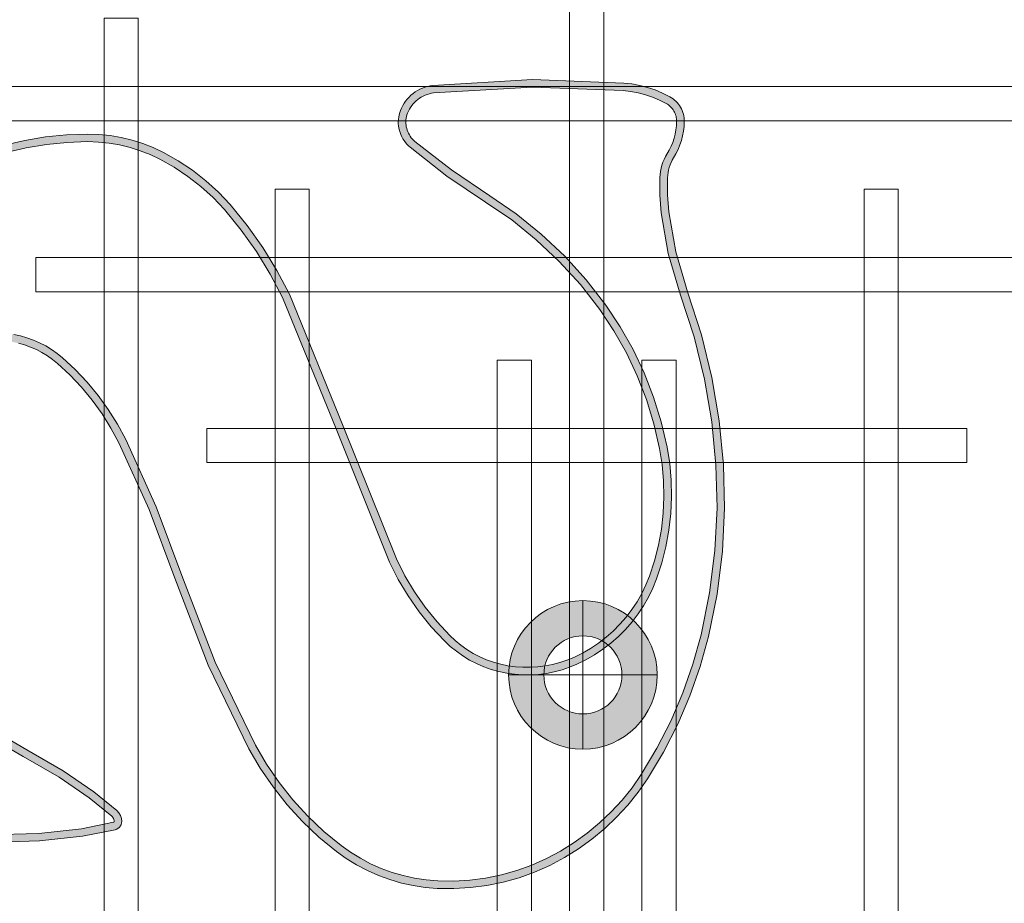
# Model space of a CAD drawing. Header units: millimetres. Extents: x -1097 to 37269, y -9172 to 9131.
# Tile 18 of 36: x 3221 to 3735, y -103 to 358. Entities that reach past the tile are written whole.
import ezdxf
from ezdxf.enums import TextEntityAlignment as Align

# ---------------------------------------------------------------- set-up
doc = ezdxf.new("R2010")
doc.units = ezdxf.units.MM
doc.layers.add('Ceiling', color=14, linetype='Continuous', lineweight=9)
doc.layers.add('Lighting (Ceiling)', color=160, linetype='Continuous', lineweight=15)
doc.layers.add('LIGHTING', color=6, linetype='Continuous', lineweight=20, true_color=0xff00ff)
doc.layers.add('RCP LAYOUT', color=9, linetype='Continuous', true_color=0x808080)
doc.styles.get("Standard").update_dxf_attribs({"font": 'arial.ttf'})

# ---------------------------------------------------------------- blocks, each defined once
blk = doc.blocks.new('cl')
at = {"layer": 'Lighting (Ceiling)'}
h = blk.add_hatch(color=0, dxfattribs=at)
h.dxf.hatch_style = 1
h.paths.add_polyline_path([(1.533, 0.03, 1), (-1.533, 0.03, 1)])
h.paths.add_polyline_path([(-0.806, 0.03, -1), (0.806, 0.03, -1)], flags=16)
at = {"layer": 'Lighting (Ceiling)', "color": 0}
for p, q in [((0, 1.562), (0, -1.503)), ((-1.533, 0.03), (1.533, 0.03))]:
    blk.add_line(p, q, dxfattribs=at)
for radius in [1.533, 0.806]:
    blk.add_circle((0, 0.03), radius, dxfattribs=at)
at = {"color": 0}
blk.add_attdef('NAME', text='', height=5, dxfattribs=at).set_placement((0.838, 2.713), align=Align.MIDDLE_CENTER)
blk = doc.blocks.new('A$Cbacd199c')
at = {"layer": 'LIGHTING', "ltscale": 0.25}
h = blk.add_hatch(color=256, dxfattribs=at)
h.dxf.hatch_style = 1
h.paths.add_polyline_path([(3562.62, 296.45), (3563.18, 298.61), (3563.59, 300.8), (3563.85, 303.01), (3563.96, 305.24), (3563.95, 305.95), (3563.89, 306.66), (3563.78, 307.37), (3563.62, 308.06), (3563.42, 308.75), (3563.17, 309.41), (3562.87, 310.07), (3562.54, 310.7), (3562.16, 311.3), (3561.73, 311.88), (3561.27, 312.43), (3560.78, 312.95), (3560.25, 313.44), (3559.68, 313.89), (3559.09, 314.3), (3558.48, 314.67), (3554.97, 316.46), (3551.34, 317.98), (3547.61, 319.25), (3543.79, 320.24), (3539.92, 320.96), (3536, 321.39), (3488.57, 323.18), (3436.87, 320.14), (3435.79, 319.97), (3434.68, 319.73), (3433.59, 319.4), (3432.52, 319.01), (3431.48, 318.54), (3430.48, 318.01), (3429.51, 317.41), (3428.6, 316.74), (3427.72, 316.02), (3426.9, 315.24), (3426.14, 314.4), (3425.44, 313.52), (3424.8, 312.59), (3424.22, 311.62), (3423.71, 310.61), (3423.27, 309.57), (3422.98, 308.72), (3422.75, 307.85), (3422.58, 306.96), (3422.46, 306.06), (3422.42, 305.16), (3422.43, 304.26), (3422.5, 303.36), (3422.64, 302.47), (3422.84, 301.58), (3423.1, 300.72), (3423.42, 299.87), (3423.79, 299.05), (3424.23, 298.25), (3424.71, 297.48), (3425.25, 296.75), (3425.84, 296.06), (3426.47, 295.41), (3427.15, 294.8), (3446.18, 279.94), (3466.31, 266.34), (3480.08, 256.94), (3493.19, 246.41), (3505.42, 234.91), (3516.72, 222.49), (3527, 209.25), (3534.51, 197.91), (3541.18, 186.08), (3547, 173.82), (3551.91, 161.17), (3555.91, 148.2), (3558.96, 135), (3560.33, 126.37), (3561.12, 117.67), (3561.31, 108.94), (3560.91, 100.22), (3559.92, 91.54), (3558.34, 82.95), (3556.19, 74.48), (3553.47, 66.18), (3551.51, 61.35), (3549.24, 56.65), (3546.66, 52.12), (3543.79, 47.77), (3540.63, 43.61), (3537.19, 39.67), (3533.51, 35.97), (3529.58, 32.52), (3525.44, 29.33), (3521.08, 26.42), (3516.55, 23.81), (3511.85, 21.49), (3507.99, 19.9), (3504.04, 18.57), (3500, 17.5), (3495.9, 16.7), (3491.76, 16.17), (3487.59, 15.92), (3483.42, 15.94), (3479.25, 16.24), (3475.11, 16.82), (3471.06, 17.66), (3467.07, 18.77), (3463.17, 20.16), (3459.38, 21.81), (3455.7, 23.71), (3452.17, 25.86), (3448.8, 28.25), (3445.59, 30.86), (3442.58, 33.68), (3435.7, 41.08), (3429.37, 48.93), (3423.6, 57.21), (3418.43, 65.87), (3413.87, 74.89), (3386, 144.54), (3357.91, 213.21), (3351.53, 225.4), (3344.31, 237.19), (3336.3, 248.46), (3327.54, 259.17), (3321.64, 265.42), (3315.28, 271.21), (3308.5, 276.51), (3301.34, 281.29), (3293.83, 285.53), (3288.77, 287.92), (3283.56, 289.97), (3278.21, 291.66), (3272.76, 292.98), (3267.23, 293.93), (3261.65, 294.5), (3256.04, 294.69), (3245.28, 294.33), (3234.57, 293.27), (3223.95, 291.49), (3213.48, 289.01), (3203.2, 285.85), (3193.16, 282.02), (3186.82, 279.08), (3180.73, 275.69), (3174.9, 271.86), (3169.37, 267.63), (3164.17, 263), (3159.33, 258.01), (3154.86, 252.68), (3150.8, 247.04), (3145.95, 239.18), (3141.63, 231.01), (3137.87, 222.58), (3134.69, 213.91), (3132.09, 205.06), (3130.09, 196.05), (3128.71, 186.93), (3126.29, 157.87), (3125.85, 128.71), (3127.41, 99.52), (3130.61, 61.24), (3133.54, 22.64), (3135.85, -11.26), (3136.89, -32.27), (3137.4, -39.78), (3138.39, -47.14), (3139.87, -54.42), (3140.1, -55.27), (3140.39, -56.09), (3140.74, -56.89), (3141.14, -57.67), (3141.6, -58.42), (3142.1, -59.13), (3142.66, -59.81), (3143.26, -60.45), (3143.91, -61.05), (3144.59, -61.6), (3145.32, -62.1), (3146.08, -62.55), (3148.08, -63.57), (3150.15, -64.46), (3152.28, -65.21), (3154.45, -65.82), (3156.66, -66.28), (3158.89, -66.6), (3161.16, -66.77), (3204.06, -67.71), (3230.55, -66.92), (3252.75, -64.52), (3269.57, -61.12), (3269.63, -61.09), (3269.69, -61.05), (3269.74, -61.01), (3269.78, -60.96), (3269.82, -60.9), (3269.85, -60.85), (3269.87, -60.79), (3269.88, -60.73), (3269.88, -60.68), (3269.87, -60.42), (3269.85, -60.17), (3269.8, -59.92), (3269.74, -59.67), (3269.66, -59.43), (3269.57, -59.2), (3269.45, -58.97), (3269.33, -58.75), (3269.18, -58.54), (3269.02, -58.34), (3268.85, -58.15), (3268.67, -57.97), (3256.92, -48.31), (3241.18, -37.52), (3222.33, -26.66), (3211.95, -20.58), (3201.98, -13.63), (3192.59, -5.91), (3183.85, 2.51), (3172.08, 15.8), (3161.38, 29.96), (3151.83, 44.9), (3144.16, 59.35), (3137.72, 74.38), (3132.54, 89.88), (3131.39, 94.51), (3130.59, 99.2), (3130.13, 103.94), (3130.02, 108.7), (3130.27, 113.46), (3130.86, 118.18), (3131.81, 122.85), (3133.09, 127.43), (3134.64, 131.76), (3136.49, 135.97), (3138.64, 140.07), (3147.79, 154.43), (3158.95, 168.67), (3170.58, 180.51), (3173.66, 183.08), (3176.87, 185.39), (3180.24, 187.47), (3183.74, 189.3), (3187.37, 190.89), (3191.11, 192.21), (3194.93, 193.26), (3198.81, 194.04), (3202.75, 194.54), (3206.7, 194.77), (3210.28, 194.72), (3213.84, 194.44), (3217.38, 193.92), (3220.87, 193.17), (3224.31, 192.19), (3227.67, 190.98), (3230.94, 189.55), (3234.11, 187.9), (3237.16, 186.05), (3240.07, 184), (3242.84, 181.76), (3249.51, 175.58), (3255.76, 168.99), (3261.55, 162), (3266.86, 154.64), (3271.68, 146.96), (3275.97, 138.97), (3291.91, 103.83), (3305.37, 67.84), (3322.71, 22.66), (3343.78, -20.77), (3349.61, -30.74), (3356.15, -40.29), (3363.35, -49.36), (3371.18, -57.91), (3379.59, -65.89), (3388.55, -73.26), (3393.47, -76.78), (3398.63, -79.95), (3403.99, -82.78), (3409.53, -85.24), (3415.23, -87.33), (3421.06, -89.02), (3426.99, -90.33), (3432.99, -91.23), (3439.04, -91.73), (3447.43, -91.84), (3455.79, -91.35), (3464.1, -90.26), (3472.31, -88.58), (3480.38, -86.31), (3488.25, -83.47), (3495.9, -80.07), (3503.31, -76.14), (3510.44, -71.72), (3517.25, -66.82), (3523.7, -61.48), (3529.77, -55.72), (3535.44, -49.56), (3540.66, -43.04), (3545.43, -36.17), (3553.64, -22.45), (3560.91, -8.22), (3567.21, 6.47), (3572.5, 21.53), (3576.76, 36.91), (3581.18, 58.79), (3583.95, 80.93), (3585.06, 103.21), (3584.5, 125.52), (3582.28, 148.14), (3578.46, 170.56), (3573.06, 192.66), (3566.05, 214.5), (3559.59, 236.14), (3555.92, 257.5), (3555.25, 266.72), (3555.21, 275.9), (3555.32, 277.54), (3555.53, 279.16), (3555.84, 280.77), (3556.27, 282.36), (3556.79, 283.91), (3557.42, 285.43), (3558.15, 286.9), (3560.09, 290.25), (3561.07, 292.26), (3561.92, 294.33)], flags=16)
h.paths.add_polyline_path([(3560.07, 281.21), (3559.71, 279.87), (3559.45, 278.52), (3559.27, 277.16), (3559.18, 275.78), (3559.22, 266.87), (3559.86, 257.98), (3563.46, 237.05), (3569.84, 215.68), (3576.88, 193.74), (3582.35, 171.37), (3586.21, 148.67), (3588.47, 125.76), (3589.03, 103.16), (3587.91, 80.58), (3585.1, 58.15), (3580.63, 35.99), (3576.29, 20.34), (3570.91, 5.03), (3564.51, -9.9), (3557.12, -24.38), (3548.77, -38.33), (3543.85, -45.41), (3538.45, -52.15), (3532.6, -58.51), (3526.34, -64.45), (3519.67, -69.97), (3512.65, -75.02), (3505.29, -79.58), (3497.64, -83.64), (3489.73, -87.15), (3481.59, -90.09), (3473.25, -92.44), (3464.76, -94.18), (3456.17, -95.3), (3447.52, -95.81), (3438.85, -95.7), (3432.53, -95.18), (3426.27, -94.23), (3420.08, -92.87), (3413.99, -91.1), (3408.05, -88.92), (3402.26, -86.36), (3396.66, -83.4), (3391.28, -80.09), (3386.13, -76.41), (3376.96, -68.86), (3368.34, -60.69), (3360.33, -51.94), (3352.95, -42.65), (3346.26, -32.87), (3340.27, -22.64), (3319.06, 21.08), (3301.65, 66.43), (3288.24, 102.31), (3272.41, 137.21), (3268.24, 144.96), (3263.57, 152.43), (3258.41, 159.57), (3252.79, 166.35), (3246.72, 172.76), (3240.24, 178.75), (3237.68, 180.83), (3234.98, 182.73), (3232.16, 184.44), (3229.23, 185.96), (3226.2, 187.29), (3223.09, 188.41), (3219.91, 189.32), (3216.67, 190.02), (3213.4, 190.5), (3210.1, 190.76), (3206.79, 190.8), (3203.11, 190.59), (3199.46, 190.12), (3195.85, 189.4), (3192.3, 188.42), (3188.83, 187.19), (3185.46, 185.72), (3182.2, 184.02), (3179.07, 182.09), (3176.09, 179.94), (3173.28, 177.59), (3161.94, 166.05), (3151.03, 152.14), (3142.08, 138.08), (3140.07, 134.25), (3138.33, 130.29), (3136.87, 126.23), (3135.67, 121.92), (3134.78, 117.54), (3134.23, 113.11), (3134, 108.65), (3134.09, 104.18), (3134.52, 99.73), (3135.28, 95.33), (3136.36, 90.99), (3141.43, 75.79), (3147.75, 61.07), (3155.27, 46.9), (3164.65, 32.22), (3175.15, 18.32), (3186.72, 5.26), (3195.23, -2.95), (3204.38, -10.46), (3214.1, -17.24), (3224.32, -23.23), (3243.3, -34.16), (3259.31, -45.13), (3271.31, -55), (3271.7, -55.37), (3272.06, -55.77), (3272.39, -56.19), (3272.69, -56.63), (3272.95, -57.09), (3273.19, -57.57), (3273.39, -58.06), (3273.56, -58.57), (3273.69, -59.09), (3273.78, -59.61), (3273.84, -60.14), (3273.86, -60.67), (3273.85, -60.97), (3273.82, -61.26), (3273.77, -61.55), (3273.7, -61.84), (3273.61, -62.12), (3273.5, -62.4), (3273.38, -62.67), (3273.24, -62.93), (3273.08, -63.18), (3272.9, -63.42), (3272.71, -63.64), (3272.51, -63.86), (3272.29, -64.06), (3272.05, -64.24), (3271.81, -64.41), (3271.55, -64.56), (3271.29, -64.7), (3271.02, -64.82), (3270.73, -64.92), (3270.45, -65), (3253.36, -68.45), (3230.83, -70.89), (3204.08, -71.68), (3160.97, -70.74), (3158.46, -70.55), (3155.97, -70.19), (3153.5, -69.67), (3151.08, -69), (3148.71, -68.16), (3146.4, -67.17), (3144.16, -66.03), (3143.17, -65.44), (3142.22, -64.78), (3141.32, -64.06), (3140.47, -63.27), (3139.68, -62.43), (3138.94, -61.54), (3138.28, -60.6), (3137.68, -59.62), (3137.15, -58.59), (3136.69, -57.54), (3136.31, -56.45), (3136.01, -55.34), (3134.48, -47.8), (3133.45, -40.18), (3132.93, -32.51), (3131.88, -11.49), (3129.58, 22.35), (3126.65, 60.93), (3123.45, 99.25), (3121.88, 128.64), (3122.32, 158.07), (3124.76, 187.4), (3126.19, 196.78), (3128.24, 206.05), (3130.91, 215.16), (3134.19, 224.07), (3138.06, 232.75), (3142.5, 241.15), (3147.5, 249.24), (3151.73, 255.12), (3156.38, 260.67), (3161.42, 265.87), (3166.84, 270.69), (3172.6, 275.1), (3178.67, 279.09), (3185.02, 282.62), (3191.61, 285.68), (3201.9, 289.61), (3212.44, 292.85), (3223.17, 295.38), (3234.04, 297.2), (3245.01, 298.3), (3256.04, 298.66), (3261.92, 298.46), (3267.77, 297.86), (3273.56, 296.87), (3279.28, 295.49), (3284.88, 293.72), (3290.35, 291.57), (3295.66, 289.06), (3303.42, 284.68), (3310.83, 279.73), (3317.84, 274.25), (3324.42, 268.26), (3330.52, 261.79), (3339.45, 250.87), (3347.62, 239.38), (3354.98, 227.36), (3361.52, 214.89), (3389.68, 146.03), (3417.49, 76.53), (3421.91, 67.78), (3426.94, 59.36), (3432.54, 51.32), (3438.71, 43.68), (3445.39, 36.48), (3448.21, 33.85), (3451.2, 31.41), (3454.35, 29.18), (3457.65, 27.17), (3461.08, 25.4), (3464.63, 23.86), (3468.27, 22.56), (3472, 21.52), (3475.79, 20.73), (3479.67, 20.19), (3483.57, 19.91), (3487.48, 19.89), (3491.39, 20.13), (3495.27, 20.62), (3499.11, 21.37), (3502.89, 22.37), (3506.6, 23.62), (3510.21, 25.11), (3514.68, 27.31), (3518.99, 29.79), (3523.12, 32.56), (3527.06, 35.58), (3530.79, 38.86), (3534.29, 42.38), (3537.55, 46.12), (3540.55, 50.07), (3543.28, 54.2), (3545.73, 58.5), (3547.88, 62.96), (3549.74, 67.54), (3552.38, 75.59), (3554.46, 83.8), (3555.99, 92.12), (3556.95, 100.53), (3557.34, 108.99), (3557.15, 117.45), (3556.39, 125.88), (3555.06, 134.24), (3552.07, 147.17), (3548.16, 159.86), (3543.35, 172.24), (3537.66, 184.26), (3531.12, 195.84), (3523.77, 206.93), (3513.68, 219.94), (3502.59, 232.12), (3490.58, 243.42), (3477.72, 253.75), (3464.08, 263.05), (3443.84, 276.73), (3424.6, 291.75), (3423.72, 292.54), (3422.9, 293.39), (3422.13, 294.29), (3421.43, 295.24), (3420.8, 296.24), (3420.24, 297.27), (3419.75, 298.35), (3419.34, 299.45), (3419, 300.58), (3418.74, 301.73), (3418.56, 302.89), (3418.46, 304.06), (3418.44, 305.24), (3418.51, 306.41), (3418.65, 307.58), (3418.88, 308.74), (3419.18, 309.88), (3419.56, 310.99), (3420.11, 312.28), (3420.74, 313.53), (3421.45, 314.73), (3422.25, 315.88), (3423.12, 316.98), (3424.07, 318.02), (3425.08, 318.98), (3426.16, 319.88), (3427.3, 320.7), (3428.49, 321.45), (3429.73, 322.11), (3431.02, 322.69), (3432.34, 323.17), (3433.69, 323.57), (3435.06, 323.88), (3436.45, 324.09), (3488.53, 327.15), (3536.3, 325.35), (3540.5, 324.88), (3544.66, 324.12), (3548.74, 323.05), (3552.75, 321.7), (3556.64, 320.06), (3560.4, 318.15), (3561.25, 317.64), (3562.06, 317.08), (3562.83, 316.46), (3563.56, 315.79), (3564.24, 315.08), (3564.87, 314.32), (3565.45, 313.53), (3565.97, 312.69), (3566.44, 311.82), (3566.84, 310.93), (3567.19, 310.01), (3567.47, 309.07), (3567.68, 308.11), (3567.83, 307.14), (3567.92, 306.16), (3567.94, 305.18), (3567.81, 302.68), (3567.52, 300.2), (3567.06, 297.74), (3566.43, 295.32), (3565.64, 292.95), (3564.7, 290.63), (3563.59, 288.39), (3561.65, 285.02), (3561.04, 283.79), (3560.51, 282.51)])
at = {"layer": 'LIGHTING'}
for points in [[(3214.1, -17.24), (3224.32, -23.23), (3243.3, -34.16), (3259.31, -45.13), (3271.31, -55), (3271.7, -55.37), (3272.06, -55.77), (3272.39, -56.19), (3272.69, -56.63), (3272.95, -57.09), (3273.19, -57.57), (3273.39, -58.06), (3273.56, -58.57), (3273.69, -59.09), (3273.78, -59.61), (3273.84, -60.14), (3273.86, -60.67), (3273.85, -60.97), (3273.82, -61.26), (3273.77, -61.55), (3273.7, -61.84), (3273.61, -62.12), (3273.5, -62.4), (3273.38, -62.67), (3273.24, -62.93), (3273.08, -63.18), (3272.9, -63.42), (3272.71, -63.64), (3272.51, -63.86), (3272.29, -64.06), (3272.05, -64.24), (3271.81, -64.41), (3271.55, -64.56), (3271.29, -64.7), (3271.02, -64.82), (3270.73, -64.92), (3270.45, -65), (3253.36, -68.45), (3230.83, -70.89), (3204.08, -71.68)], [(3212.44, 292.85), (3223.17, 295.38), (3234.04, 297.2), (3245.01, 298.3), (3256.04, 298.66), (3261.92, 298.46), (3267.77, 297.86), (3273.56, 296.87), (3279.28, 295.49), (3284.88, 293.72), (3290.35, 291.57), (3295.66, 289.06), (3303.42, 284.68), (3310.83, 279.73), (3317.84, 274.25), (3324.42, 268.26), (3330.52, 261.79), (3339.45, 250.87), (3347.62, 239.38), (3354.98, 227.36), (3361.52, 214.89), (3389.68, 146.03), (3417.49, 76.53), (3421.91, 67.78), (3426.94, 59.36), (3432.54, 51.32), (3438.71, 43.68), (3445.39, 36.48), (3448.21, 33.85), (3451.2, 31.41), (3454.35, 29.18), (3457.65, 27.17), (3461.08, 25.4), (3464.63, 23.86), (3468.27, 22.56), (3472, 21.52), (3475.79, 20.73), (3479.67, 20.19), (3483.57, 19.91), (3487.48, 19.89), (3491.39, 20.13), (3495.27, 20.62), (3499.11, 21.37), (3502.89, 22.37), (3506.6, 23.62), (3510.21, 25.11), (3514.68, 27.31), (3518.99, 29.79), (3523.12, 32.56), (3527.06, 35.58), (3530.79, 38.86), (3534.29, 42.38), (3537.55, 46.12), (3540.55, 50.07), (3543.28, 54.2), (3545.73, 58.5), (3547.88, 62.96), (3549.74, 67.54), (3552.38, 75.59), (3554.46, 83.8), (3555.99, 92.12), (3556.95, 100.53), (3557.34, 108.99), (3557.15, 117.45), (3556.39, 125.88), (3555.06, 134.24), (3552.07, 147.17), (3548.16, 159.86), (3543.35, 172.24), (3537.66, 184.26), (3531.12, 195.84), (3523.77, 206.93), (3513.68, 219.94), (3502.59, 232.12), (3490.58, 243.42), (3477.72, 253.75), (3464.08, 263.05), (3443.84, 276.73), (3424.6, 291.75), (3423.72, 292.54), (3422.9, 293.39), (3422.13, 294.29), (3421.43, 295.24), (3420.8, 296.24), (3420.24, 297.27), (3419.75, 298.35), (3419.34, 299.45), (3419, 300.58), (3418.74, 301.73), (3418.56, 302.89), (3418.46, 304.06), (3418.44, 305.24), (3418.51, 306.41), (3418.65, 307.58), (3418.88, 308.74), (3419.18, 309.88), (3419.56, 310.99), (3420.11, 312.28), (3420.74, 313.53), (3421.45, 314.73), (3422.25, 315.88), (3423.12, 316.98), (3424.07, 318.02), (3425.08, 318.98), (3426.16, 319.88), (3427.3, 320.7), (3428.49, 321.45), (3429.73, 322.11), (3431.02, 322.69), (3432.34, 323.17), (3433.69, 323.57), (3435.06, 323.88), (3436.45, 324.09), (3488.53, 327.15), (3536.3, 325.35), (3540.5, 324.88), (3544.66, 324.12), (3548.74, 323.05), (3552.75, 321.7), (3556.64, 320.06), (3560.4, 318.15), (3561.25, 317.64), (3562.06, 317.08), (3562.83, 316.46), (3563.56, 315.79), (3564.24, 315.08), (3564.87, 314.32), (3565.45, 313.53), (3565.97, 312.69), (3566.44, 311.82), (3566.84, 310.93), (3567.19, 310.01), (3567.47, 309.07), (3567.68, 308.11), (3567.83, 307.14), (3567.92, 306.16), (3567.94, 305.18), (3567.81, 302.68), (3567.52, 300.2), (3567.06, 297.74), (3566.43, 295.32), (3565.64, 292.95), (3564.7, 290.63), (3563.59, 288.39), (3561.65, 285.02), (3561.04, 283.79), (3560.51, 282.51), (3560.07, 281.21), (3559.71, 279.87), (3559.45, 278.52), (3559.27, 277.16), (3559.18, 275.78), (3559.22, 266.87), (3559.86, 257.98), (3563.46, 237.05), (3569.84, 215.68), (3576.88, 193.74), (3582.35, 171.37), (3586.21, 148.67), (3588.47, 125.76), (3589.03, 103.16), (3587.91, 80.58), (3585.1, 58.15), (3580.63, 35.99), (3576.29, 20.34), (3570.91, 5.03), (3564.51, -9.9), (3557.12, -24.38), (3548.77, -38.33), (3543.85, -45.41), (3538.45, -52.15), (3532.6, -58.51), (3526.34, -64.45), (3519.67, -69.97), (3512.65, -75.02), (3505.29, -79.58), (3497.64, -83.64), (3489.73, -87.15), (3481.59, -90.09), (3473.25, -92.44), (3464.76, -94.18), (3456.17, -95.3), (3447.52, -95.81), (3438.85, -95.7), (3432.53, -95.18), (3426.27, -94.23), (3420.08, -92.87), (3413.99, -91.1), (3408.05, -88.92), (3402.26, -86.36), (3396.66, -83.4), (3391.28, -80.09), (3386.13, -76.41), (3376.96, -68.86), (3368.34, -60.69), (3360.33, -51.94), (3352.95, -42.65), (3346.26, -32.87), (3340.27, -22.64), (3319.06, 21.08), (3301.65, 66.43), (3288.24, 102.31), (3272.41, 137.21), (3268.24, 144.96), (3263.57, 152.43), (3258.41, 159.57), (3252.79, 166.35), (3246.72, 172.76), (3240.24, 178.75), (3237.68, 180.83), (3234.98, 182.73), (3232.16, 184.44), (3229.23, 185.96), (3226.2, 187.29), (3223.09, 188.41), (3219.91, 189.32)], [(3204.06, -67.71), (3230.55, -66.92), (3252.75, -64.52), (3269.57, -61.12), (3269.63, -61.09), (3269.69, -61.05), (3269.74, -61.01), (3269.78, -60.96), (3269.82, -60.9), (3269.85, -60.85), (3269.87, -60.79), (3269.88, -60.73), (3269.88, -60.68), (3269.87, -60.42), (3269.85, -60.17), (3269.8, -59.92), (3269.74, -59.67), (3269.66, -59.43), (3269.57, -59.2), (3269.45, -58.97), (3269.33, -58.75), (3269.18, -58.54), (3269.02, -58.34), (3268.85, -58.15), (3268.67, -57.97), (3256.92, -48.31), (3241.18, -37.52), (3222.33, -26.66), (3211.95, -20.58)], [(3217.38, 193.92), (3220.87, 193.17), (3224.31, 192.19), (3227.67, 190.98), (3230.94, 189.55), (3234.11, 187.9), (3237.16, 186.05), (3240.07, 184), (3242.84, 181.76), (3249.51, 175.58), (3255.76, 168.99), (3261.55, 162), (3266.86, 154.64), (3271.68, 146.96), (3275.97, 138.97), (3291.91, 103.83), (3305.37, 67.84), (3322.71, 22.66), (3343.78, -20.77), (3349.61, -30.74), (3356.15, -40.29), (3363.35, -49.36), (3371.18, -57.91), (3379.59, -65.89), (3388.55, -73.26), (3393.47, -76.78), (3398.63, -79.95), (3403.99, -82.78), (3409.53, -85.24), (3415.23, -87.33), (3421.06, -89.02), (3426.99, -90.33), (3432.99, -91.23), (3439.04, -91.73), (3447.43, -91.84), (3455.79, -91.35), (3464.1, -90.26), (3472.31, -88.58), (3480.38, -86.31), (3488.25, -83.47), (3495.9, -80.07), (3503.31, -76.14), (3510.44, -71.72), (3517.25, -66.82), (3523.7, -61.48), (3529.77, -55.72), (3535.44, -49.56), (3540.66, -43.04), (3545.43, -36.17), (3553.64, -22.45), (3560.91, -8.22), (3567.21, 6.47), (3572.5, 21.53), (3576.76, 36.91), (3581.18, 58.79), (3583.95, 80.93), (3585.06, 103.21), (3584.5, 125.52), (3582.28, 148.14), (3578.46, 170.56), (3573.06, 192.66), (3566.05, 214.5), (3559.59, 236.14), (3555.92, 257.5), (3555.25, 266.72), (3555.21, 275.9), (3555.32, 277.54), (3555.53, 279.16), (3555.84, 280.77), (3556.27, 282.36), (3556.79, 283.91), (3557.42, 285.43), (3558.15, 286.9), (3560.09, 290.25), (3561.07, 292.26), (3561.92, 294.33), (3562.62, 296.45), (3563.18, 298.61), (3563.59, 300.8), (3563.85, 303.01), (3563.96, 305.24), (3563.95, 305.95), (3563.89, 306.66), (3563.78, 307.37), (3563.62, 308.06), (3563.42, 308.75), (3563.17, 309.41), (3562.87, 310.07), (3562.54, 310.7), (3562.16, 311.3), (3561.73, 311.88), (3561.27, 312.43), (3560.78, 312.95), (3560.25, 313.44), (3559.68, 313.89), (3559.09, 314.3), (3558.48, 314.67), (3554.97, 316.46), (3551.34, 317.98), (3547.61, 319.25), (3543.79, 320.24), (3539.92, 320.96), (3536, 321.39), (3488.57, 323.18), (3436.87, 320.14), (3435.79, 319.97), (3434.68, 319.73), (3433.59, 319.4), (3432.52, 319.01), (3431.48, 318.54), (3430.48, 318.01), (3429.51, 317.41), (3428.6, 316.74), (3427.72, 316.02), (3426.9, 315.24), (3426.14, 314.4), (3425.44, 313.52), (3424.8, 312.59), (3424.22, 311.62), (3423.71, 310.61), (3423.27, 309.57), (3422.98, 308.72), (3422.75, 307.85), (3422.58, 306.96), (3422.46, 306.06), (3422.42, 305.16), (3422.43, 304.26), (3422.5, 303.36), (3422.64, 302.47), (3422.84, 301.58), (3423.1, 300.72), (3423.42, 299.87), (3423.79, 299.05), (3424.23, 298.25), (3424.71, 297.48), (3425.25, 296.75), (3425.84, 296.06), (3426.47, 295.41), (3427.15, 294.8), (3446.18, 279.94), (3466.31, 266.34), (3480.08, 256.94), (3493.19, 246.41), (3505.42, 234.91), (3516.72, 222.49), (3527, 209.25), (3534.51, 197.91), (3541.18, 186.08), (3547, 173.82), (3551.91, 161.17), (3555.91, 148.2), (3558.96, 135), (3560.33, 126.37), (3561.12, 117.67), (3561.31, 108.94), (3560.91, 100.22), (3559.92, 91.54), (3558.34, 82.95), (3556.19, 74.48), (3553.47, 66.18), (3551.51, 61.35), (3549.24, 56.65), (3546.66, 52.12), (3543.79, 47.77), (3540.63, 43.61), (3537.19, 39.67), (3533.51, 35.97), (3529.58, 32.52), (3525.44, 29.33), (3521.08, 26.42), (3516.55, 23.81), (3511.85, 21.49), (3507.99, 19.9), (3504.04, 18.57), (3500, 17.5), (3495.9, 16.7), (3491.76, 16.17), (3487.59, 15.92), (3483.42, 15.94), (3479.25, 16.24), (3475.11, 16.82), (3471.06, 17.66), (3467.07, 18.77), (3463.17, 20.16), (3459.38, 21.81), (3455.7, 23.71), (3452.17, 25.86), (3448.8, 28.25), (3445.59, 30.86), (3442.58, 33.68), (3435.7, 41.08), (3429.37, 48.93), (3423.6, 57.21), (3418.43, 65.87), (3413.87, 74.89), (3386, 144.54), (3357.91, 213.21), (3351.53, 225.4), (3344.31, 237.19), (3336.3, 248.46), (3327.54, 259.17), (3321.64, 265.42), (3315.28, 271.21), (3308.5, 276.51), (3301.34, 281.29), (3293.83, 285.53), (3288.77, 287.92), (3283.56, 289.97), (3278.21, 291.66), (3272.76, 292.98), (3267.23, 293.93), (3261.65, 294.5), (3256.04, 294.69), (3245.28, 294.33), (3234.57, 293.27), (3223.95, 291.49), (3213.48, 289.01)]]:
    blk.add_lwpolyline(points, dxfattribs=at)
at = {"layer": 'LIGHTING', "xscale": 25.32885420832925, "yscale": 25.32885420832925, "zscale": 25.32885420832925}
blk.add_blockref('cl', (3514.96, 15.16), dxfattribs=at)
blk = doc.blocks.new('ceiling inst 2')
at = {"layer": 'Ceiling', "color": 8, "lineweight": 0, "ltscale": 0.25, "true_color": 0x808080}
for points in [[(1722761.604, -79108.617), (1722762.308, -79108.617), (1722762.308, -79057.793), (1722761.604, -79057.793)], [(1722771.186, -79098.062), (1722771.889, -79098.062), (1722771.889, -79068.348), (1722771.186, -79068.348)], [(1722756.248, -79094.544), (1722755.545, -79094.544), (1722755.545, -79071.866), (1722756.248, -79071.866)], [(1722767.667, -79094.544), (1722768.371, -79094.544), (1722768.371, -79071.866), (1722767.667, -79071.866)], [(1722760.822, -79091.026), (1722760.118, -79091.026), (1722760.118, -79075.385), (1722760.822, -79075.385)], [(1722763.094, -79091.026), (1722763.797, -79091.026), (1722763.797, -79075.385), (1722763.094, -79075.385)], [(1722769.778, -79089.618), (1722769.778, -79088.915), (1722754.137, -79088.915), (1722754.137, -79089.618)], [(1722773.297, -79093.136), (1722773.297, -79092.433), (1722750.619, -79092.433), (1722750.619, -79093.136)], [(1722776.815, -79096.655), (1722776.815, -79095.951), (1722747.101, -79095.951), (1722747.101, -79096.655)]]:
    blk.add_lwpolyline(points, close=True, dxfattribs=at)
blk = doc.blocks.new('grid 2')
at = {"color": 8, "true_color": 0x808080, "rotation": 180}
blk.add_blockref('ceiling inst 2', (3444354.934, -157949.099), dxfattribs=at)
blk = doc.blocks.new('IRISH HOUSE-RCP LAYOUT')
at = {"xscale": 25.4, "yscale": 25.4, "zscale": 25.4}
blk.add_blockref('grid 2', (-43724944.67, 2003175.56), dxfattribs=at)

msp = doc.modelspace()

# ---------------------------------------------------------------- block references
msp.add_blockref('A$Cbacd199c', (0, 0))
at = {"layer": 'RCP LAYOUT'}
msp.add_blockref('IRISH HOUSE-RCP LAYOUT', (0, 0), dxfattribs=at)

doc.saveas('drawing.dxf')
